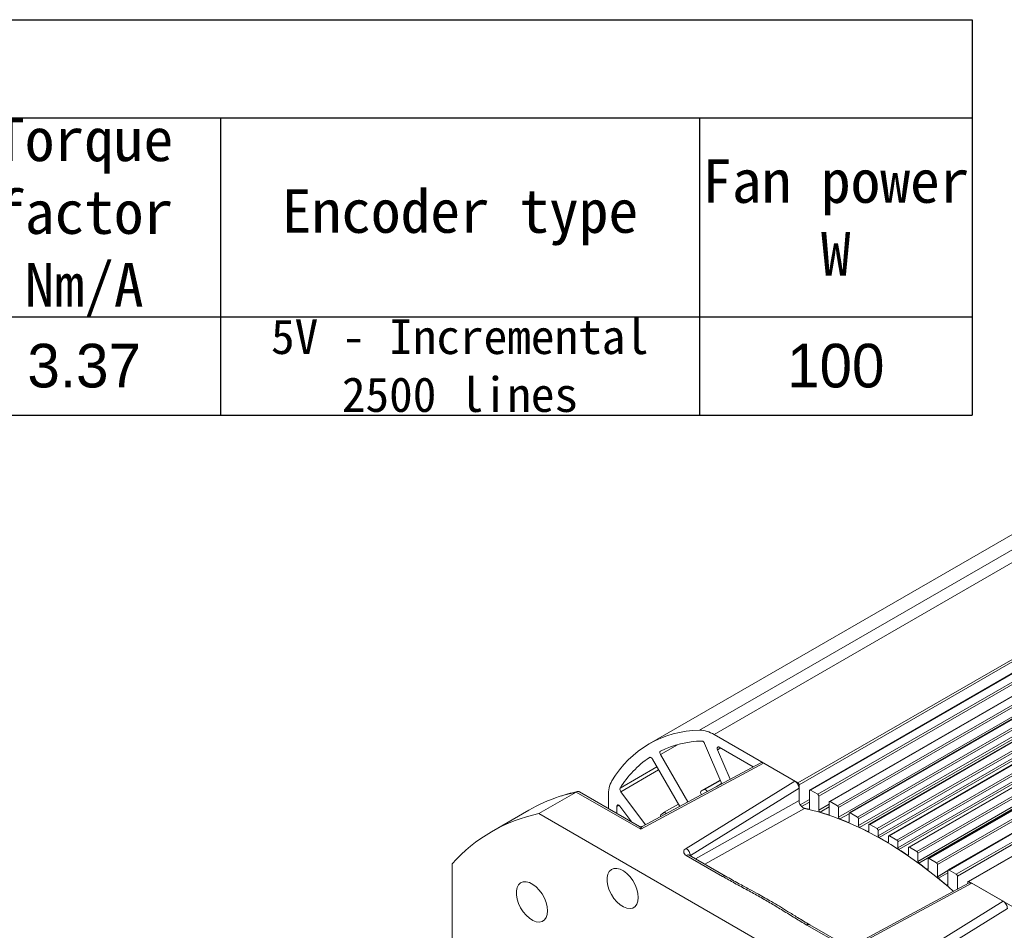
# Model space of a CAD drawing. Header units: inches. Extents: x -9426 to 8431, y -15951 to -4411.
# Tile 10 of 15: x -5971 to -5704, y -15512 to -15265. Entities that reach past the tile are written whole.
import ezdxf

# ---------------------------------------------------------------- set-up
doc = ezdxf.new("R2010")
doc.units = ezdxf.units.IN
doc.header["$MEASUREMENT"] = 0

# ---------------------------------------------------------------- blocks, each defined once
blk = doc.blocks.new('*T77')
at = {"color": 0, "linetype": 'ByBlock', "lineweight": -2, "transparency": 16777216}
for p, q in [((0, 0), (1240.9, 0)), ((0, 0), (0, -107.37)), ((1240.9, 0), (1240.9, -107.37)), ((0, -26.66), (1240.9, -26.66)), ((162.93, -26.66), (162.93, -107.37)), ((340.68, -26.66), (340.68, -107.37)), ((414.74, -26.66), (414.74, -107.37)), ((488.8, -26.66), (488.8, -107.37)), ((651.73, -26.66), (651.73, -107.37)), ((814.66, -26.66), (814.66, -107.37)), ((888.72, -26.66), (888.72, -107.37)), ((962.78, -26.66), (962.78, -107.37)), ((1036.84, -26.66), (1036.84, -107.37)), ((1166.84, -26.66), (1166.84, -107.37)), ((0, -51.04), (340.68, -51.04)), ((74.06, -51.04), (74.06, -107.37)), ((236.99, -51.04), (236.99, -107.37)), ((488.8, -51.04), (814.66, -51.04)), ((562.86, -51.04), (562.86, -107.37)), ((725.79, -51.04), (725.79, -107.37)), ((0, -80.71), (1240.9, -80.71)), ((0, -107.37), (1240.9, -107.37))]:
    blk.add_line(p, q, dxfattribs=at)
at = {"color": 0, "transparency": 16777216, "attachment_point": 5}
for s, insert, char_height, width in [('{\\fSimSun|b0|i0|c0|p34;Motor specifications}', (620.45, -13.33), 11.8497, 1240.7847), ('{\\fSimSun|b0|i0|c0|p34;No. of motor poles}', (925.75, -53.69), 11.8497, 73.9403), ('{\\fSimSun|b0|i0|c0|p34;Torque factor Nm/A}', (999.81, -53.69), 11.8497, 73.9403), ('{\\fSimSun|b0|i0|c0|p34;Speed rpm}', (251.81, -38.85), 11.8497, 177.6248), ('{\\fSimSun|b0|i0|c0|p34;Power KW}', (81.47, -38.85), 11.8497, 162.8127), ('{\\fSimSun|b0|i0|c0|p34;Current A}', (570.26, -38.85), 11.8497, 162.8127), ('{\\fSimSun|b0|i0|c0|p34;Torque N.m}', (733.2, -38.85), 11.8497, 162.8127), ('{\\fSimSun|b0|i0|c0|p34;Inertia Kg.m}²', (851.69, -53.69), 11.8497, 73.9403), ('{\\fSimSun|b0|i0|c0|p34;Frequency Hz}', (377.71, -53.69), 10.7709, 73.9403), ('{\\fSimSun|b0|i0|c0|p34;Fan power W}', (1203.87, -53.69), 11.8497, 73.9403), ('{\\fSimSun|b0|i0|c0|p34;Voltage V}', (451.77, -53.69), 11.8497, 73.9403), ('{\\fSimSun|b0|i0|c0|p34;Encoder type}', (1101.84, -53.69), 11.8497, 129.88), ('{\\fSimSun|b0|i0|c0|p34;Operational rating}', (37.03, -65.87), 9.4264, 73.9403), ('{\\fSimSun|b0|i0|c0|p34;30 minutes overload}', (118.5, -65.87), 9.4264, 88.7524), ('{\\fSimSun|b0|i0|c0|p34;Operational rating}', (199.96, -65.87), 9.425, 73.9403), ('{\\fSimSun|b0|i0|c0|p34;Max mechanical speed}', (288.84, -65.87), 9.4264, 103.5644), ('{\\fSimSun|b0|i0|c0|p34;Operational rating}', (525.83, -65.87), 9.4264, 73.9403), ('{\\fSimSun|b0|i0|c0|p34;30 minutes overload}', (607.29, -65.87), 9.4264, 88.7524), ('{\\fSimSun|b0|i0|c0|p34;Operational rating}', (688.76, -65.87), 9.4264, 73.9403), ('{\\fSimSun|b0|i0|c0|p34;30 minutes overload}', (770.23, -65.87), 9.4264, 88.7524), ('{\\fSimSun|b0|i0|c0|p34;5V - Incremental 2500 lines}', (1101.84, -94.04), 9.4264, 129.88), ('26', (37.03, -94.04), 11.85, 73.9403), ('30', (118.5, -94.04), 11.85, 88.7524), ('1500', (199.96, -94.04), 11.85, 73.9403), ('6000', (288.84, -94.04), 11.85, 103.5644), ('100', (377.71, -94.04), 11.848, 73.9403), ('380', (451.77, -94.04), 11.85, 73.9403), ('49.3', (525.83, -94.04), 11.85, 73.9403), ('56.5', (607.29, -94.04), 11.85, 88.7524), ('166', (688.76, -94.04), 11.85, 73.9403), ('191', (770.23, -94.04), 11.85, 88.7524), ('0.135', (851.69, -94.04), 11.85, 73.9403), ('4', (925.75, -94.04), 11.85, 73.9403), ('3.37', (999.81, -94.04), 11.85, 73.9403), ('100', (1203.87, -94.04), 11.85, 73.9403)]:
    blk.add_mtext(s, dxfattribs=dict(at, insert=insert, char_height=char_height, width=width))

msp = doc.modelspace()

# ---------------------------------------------------------------- linework, layer by layer
at = {"color": 7, "linetype": 'Continuous', "lineweight": 15}
for p, q in [((-5595.1616, -15343.1389), (-5800.5054, -15461.6521)), ((-5552.0139, -15355.9674), (-5756.8749, -15474.2019)), ((-5546.6399, -15359.0689), (-5751.5009, -15477.3035)), ((-5749.0382, -15481.5478), (-5543.6944, -15363.0346)), ((-5541.4131, -15362.2555), (-5746.1269, -15480.405)), ((-5743.6642, -15483.8623), (-5538.3204, -15365.3491)), ((-5535.8919, -15365.2721), (-5740.7528, -15483.5066)), ((-5538.0124, -15365.8522), (-5743.3562, -15484.3654)), ((-5738.2902, -15486.6391), (-5532.9464, -15368.1259)), ((-5530.5179, -15368.3737), (-5735.3788, -15486.6082)), ((-5532.6591, -15368.6183), (-5738.0029, -15487.1315)), ((-5732.9161, -15489.8728), (-5527.5723, -15371.3596)), ((-5527.3059, -15371.8395), (-5732.6497, -15490.3527)), ((-5525.1439, -15371.4753), (-5730.0048, -15489.7098)), ((-5727.5421, -15493.5657), (-5522.1983, -15375.0525)), ((-5521.9527, -15375.5181), (-5727.2965, -15494.0313)), ((-5520.6265, -15375.0713), (-5724.6308, -15492.8114)), ((-5516.3518, -15378.8073), (-5719.2568, -15495.913)), ((-5509.0218, -15380.78), (-5713.8828, -15499.0145)), ((-5782.8637, -15459.107), (-5760.0691, -15472.2628)), ((-5780.7719, -15472.4849), (-5785.4548, -15461.5332)), ((-5797.386, -15464.5386), (-5789.9472, -15477.4231)), ((-5781.903, -15463.2862), (-5778.4939, -15471.2589)), ((-5772.2028, -15467.8731), (-5781.4299, -15462.5477)), ((-5802.7722, -15484.8358), (-5769.4022, -15466.8762)), ((-5770.1888, -15466.7892), (-5802.3557, -15484.1013)), ((-5792.1855, -15478.6277), (-5799.586, -15465.8097)), ((-5769.4022, -15466.8762), (-5760.9183, -15471.7726)), ((-5760.9183, -15471.7726), (-5790.4557, -15490.0537)), ((-5781.2047, -15471.4727), (-5786.3383, -15474.4355)), ((-5830.4523, -15480.6138), (-5820.27, -15474.7371)), ((-5820.27, -15474.7371), (-5802.7722, -15484.8358)), ((-5803.1309, -15484.0881), (-5819.3672, -15474.7174)), ((-5808.1508, -15474.646), (-5801.4357, -15483.6062)), ((-5789.2855, -15491.9901), (-5759.7862, -15473.7326)), ((-5786.2925, -15475.4561), (-5786.3767, -15475.2883)), ((-5786.2959, -15474.4157), (-5785.4191, -15474.0959)), ((-5759.7862, -15472.7527), (-5759.7862, -15477.083)), ((-5759.7862, -15477.0824), (-5759.7862, -15473.7326)), ((-5756.9578, -15479.1965), (-5756.9578, -15474.3851)), ((-5756.6749, -15474.2217), (-5754.695, -15475.3643)), ((-5811.5464, -15475.6787), (-5811.5464, -15479.2311)), ((-5754.4122, -15475.8542), (-5754.4122, -15479.7089)), ((-5751.5838, -15480.7505), (-5751.5838, -15477.4867)), ((-5751.3009, -15477.3232), (-5749.321, -15478.4659)), ((-5833.103, -15479.6343), (-5843.2853, -15485.511)), ((-5830.4523, -15480.6138), (-5728.1524, -15539.6557)), ((-5809.2837, -15478.6405), (-5809.2837, -15480.5371)), ((-5805.1816, -15482.9046), (-5808.4078, -15478.5997)), ((-5797.2908, -15480.9549), (-5796.5758, -15480.3551)), ((-5792.5368, -15478.0192), (-5796.5373, -15480.3281)), ((-5749.0382, -15478.9558), (-5749.0382, -15481.5478)), ((-5746.2098, -15482.7918), (-5746.2098, -15480.5882)), ((-5745.9269, -15480.4248), (-5743.947, -15481.5675)), ((-5743.6642, -15482.0574), (-5743.6642, -15483.8623)), ((-5740.8357, -15485.3021), (-5740.8357, -15483.6898)), ((-5740.5529, -15483.5264), (-5738.573, -15484.6691)), ((-5738.2902, -15485.159), (-5738.2902, -15486.6391)), ((-5735.4617, -15488.2715), (-5735.4617, -15486.7914)), ((-5735.1789, -15486.628), (-5733.199, -15487.7707)), ((-5732.9161, -15488.2606), (-5732.9161, -15489.8728)), ((-5730.0877, -15491.6979), (-5730.0877, -15489.893)), ((-5729.8049, -15489.7296), (-5727.825, -15490.8723)), ((-5727.5421, -15491.3622), (-5727.5421, -15493.5657)), ((-5790.3975, -15491.9779), (-5780.5502, -15497.6612)), ((-5779.7504, -15497.582), (-5789.5977, -15491.8987)), ((-5724.7137, -15495.5865), (-5724.7137, -15492.9946)), ((-5724.4309, -15492.8312), (-5722.451, -15493.9739)), ((-5853.9728, -15612.3498), (-5853.9728, -15494.203)), ((-5722.1681, -15494.4637), (-5722.1681, -15497.7276)), ((-5719.3397, -15499.9508), (-5719.3397, -15496.0962)), ((-5719.0569, -15495.9327), (-5717.077, -15497.0754)), ((-5716.7941, -15497.5653), (-5716.7941, -15501.1456)), ((-5713.9657, -15499.6233), (-5713.9657, -15499.1977)), ((-5713.6828, -15499.0343), (-5690.8882, -15512.1901)), ((-5713.6203, -15499.4375), (-5745.2669, -15516.4696)), ((-5744.5087, -15516.5719), (-5712.8336, -15499.5245)), ((-5712.8336, -15499.5245), (-5704.3497, -15504.4209)), ((-5704.3497, -15504.4209), (-5735.4678, -15523.6803)), ((-5732.717, -15524.6384), (-5703.2177, -15506.3809)), ((-5757.6898, -15510.8549), (-5747.8425, -15516.5383)), ((-5747.0427, -15516.4591), (-5756.89, -15510.7758))]:
    msp.add_line(p, q, dxfattribs=at)
at = {"color": 8, "linetype": 'Continuous', "lineweight": 15}
for p, q in [((-5592.5193, -15345.8347), (-5786.7829, -15457.9529)), ((-5782.8637, -15459.107), (-5591.2734, -15348.5316)), ((-5555.2909, -15354.0761), (-5760.0691, -15472.2628)), ((-5554.7251, -15354.4026), (-5759.7862, -15472.7527)), ((-5756.6749, -15474.2217), (-5551.8968, -15356.035)), ((-5549.9169, -15357.1776), (-5754.695, -15475.3643)), ((-5549.3511, -15357.5042), (-5754.4122, -15475.8542)), ((-5751.3009, -15477.3232), (-5546.5228, -15359.1365)), ((-5544.5429, -15360.2792), (-5749.321, -15478.4659)), ((-5543.9771, -15360.6058), (-5749.0382, -15478.9558)), ((-5745.9269, -15480.4248), (-5541.3284, -15362.3418)), ((-5539.6631, -15363.666), (-5743.947, -15481.5675)), ((-5539.0592, -15363.9707), (-5743.6642, -15482.0574)), ((-5740.5529, -15483.5264), (-5535.7748, -15365.3397)), ((-5533.7949, -15366.4824), (-5738.573, -15484.6691)), ((-5533.229, -15366.809), (-5738.2902, -15485.159)), ((-5735.1789, -15486.628), (-5530.4008, -15368.4413)), ((-5528.4209, -15369.584), (-5733.199, -15487.7707)), ((-5527.855, -15369.9105), (-5732.9161, -15488.2606)), ((-5729.8049, -15489.7296), (-5525.0268, -15371.5429)), ((-5523.0469, -15372.6856), (-5727.825, -15490.8723)), ((-5522.481, -15373.0121), (-5727.5421, -15491.3622)), ((-5724.4309, -15492.8312), (-5520.5618, -15375.1691)), ((-5519.294, -15376.7228), (-5722.451, -15493.9739)), ((-5518.8633, -15377.1273), (-5722.1681, -15494.4637)), ((-5719.0569, -15495.9327), (-5516.2141, -15378.863)), ((-5513.2859, -15379.4584), (-5717.077, -15497.0754)), ((-5512.7174, -15379.7835), (-5716.7941, -15497.5653)), ((-5713.6828, -15499.0343), (-5508.9047, -15380.8476)), ((-5797.386, -15464.5386), (-5792.7767, -15461.8783)), ((-5781.0266, -15462.7804), (-5781.903, -15463.2862)), ((-5800.4016, -15465.3577), (-5800.3695, -15465.3392)), ((-5798.3642, -15467.9259), (-5808.3398, -15473.6833)), ((-5808.1508, -15474.646), (-5797.9, -15468.7299)), ((-5786.2959, -15474.4157), (-5781.2031, -15471.4765)), ((-5781.1392, -15471.6258), (-5785.4191, -15474.0959)), ((-5782.289, -15473.3014), (-5780.7921, -15472.4375)), ((-5787.8754, -15492.8928), (-5759.7862, -15477.0824)), ((-5759.4554, -15478.1772), (-5756.9578, -15476.7357)), ((-5756.9578, -15477.4738), (-5759.0799, -15478.6986)), ((-5808.7177, -15478.3139), (-5809.2837, -15478.6405)), ((-5758.3224, -15479.1751), (-5785.3303, -15494.3617)), ((-5757.1618, -15479.3925), (-5756.969, -15479.2812)), ((-5754.4122, -15479.7089), (-5751.5838, -15478.0765)), ((-5751.5838, -15478.7975), (-5754.0626, -15480.2281)), ((-5746.2098, -15480.6172), (-5748.7094, -15482.0599)), ((-5751.8086, -15480.9404), (-5751.5898, -15480.8141)), ((-5746.4554, -15482.9738), (-5746.2122, -15482.8335)), ((-5741.1022, -15485.4744), (-5740.8362, -15485.3209)), ((-5735.749, -15488.4323), (-5735.4617, -15488.2666)), ((-5789.3545, -15492.0391), (-5789.2855, -15491.9901)), ((-5789.2855, -15491.9901), (-5789.2855, -15492.0789)), ((-5730.3957, -15491.8454), (-5730.0877, -15491.6677)), ((-5725.0425, -15495.7191), (-5724.7137, -15495.5293)), ((-5722.1681, -15497.7276), (-5719.3397, -15496.0952)), ((-5719.3397, -15496.6744), (-5721.9433, -15498.1771)), ((-5719.6893, -15500.0665), (-5719.3397, -15499.8647))]:
    msp.add_line(p, q, dxfattribs=at)
at = {"color": 7, "linetype": 'Continuous', "lineweight": 15, "flags": 128}
for points in [[(-5797.386, -15464.5386), (-5797.4579, -15464.3954), (-5797.5108, -15464.2486), (-5797.5424, -15464.1042), (-5797.5516, -15463.968), (-5797.5379, -15463.8456), (-5797.5019, -15463.7418), (-5797.4451, -15463.6608), (-5797.3697, -15463.606)], [(-5781.4299, -15462.5477), (-5781.5802, -15462.4845), (-5781.7196, -15462.4727), (-5781.8383, -15462.5133), (-5781.9276, -15462.6033), (-5781.9811, -15462.7363), (-5781.9951, -15462.9026), (-5781.9684, -15463.0904), (-5781.903, -15463.2862)], [(-5800.4016, -15465.3577), (-5800.3165, -15465.3198), (-5800.218, -15465.311), (-5800.1102, -15465.3317), (-5799.9973, -15465.3811), (-5799.884, -15465.4571), (-5799.7748, -15465.5567), (-5799.6741, -15465.6758), (-5799.586, -15465.8097)], [(-5786.3767, -15475.2883), (-5786.4381, -15475.1462), (-5786.4802, -15475.0034), (-5786.5015, -15474.8654), (-5786.5012, -15474.7375), (-5786.4792, -15474.6247), (-5786.4364, -15474.5312), (-5786.3746, -15474.4606), (-5786.2959, -15474.4157)], [(-5809.2837, -15478.6405), (-5809.2633, -15478.4787), (-5809.2038, -15478.352), (-5809.1094, -15478.2694), (-5808.9868, -15478.237), (-5808.8449, -15478.2571), (-5808.6939, -15478.3282), (-5808.5447, -15478.4452), (-5808.4078, -15478.5997)], [(-5796.5758, -15480.3551), (-5796.4976, -15480.3093), (-5796.4056, -15480.291), (-5796.3033, -15480.3006), (-5796.1945, -15480.338), (-5796.0837, -15480.4016), (-5795.9748, -15480.489), (-5795.8723, -15480.5969), (-5795.8636, -15480.6073)], [(-5717.8573, -15501.7178), (-5719.2417, -15500.5028), (-5723.1061, -15497.2862), (-5727.0112, -15494.2901), (-5730.9454, -15491.5234), (-5734.8971, -15488.9942), (-5738.8548, -15486.7101), (-5742.8065, -15484.6778), (-5746.7407, -15482.9032), (-5750.6458, -15481.3918), (-5754.5102, -15480.1478), (-5758.3224, -15479.1751)], [(-5756.9578, -15479.1965), (-5756.9614, -15479.2468), (-5756.9723, -15479.2916), (-5756.9902, -15479.3296), (-5757.0145, -15479.36), (-5757.0446, -15479.382), (-5757.0799, -15479.3949), (-5757.1193, -15479.3984), (-5757.1618, -15479.3925)], [(-5751.5838, -15480.7505), (-5751.5879, -15480.8035), (-5751.6001, -15480.8503), (-5751.62, -15480.8895), (-5751.6471, -15480.9199), (-5751.6805, -15480.9406), (-5751.7194, -15480.9511), (-5751.7625, -15480.951), (-5751.8086, -15480.9404)], [(-5746.2098, -15482.7918), (-5746.2143, -15482.8476), (-5746.2279, -15482.8963), (-5746.2499, -15482.9364), (-5746.2798, -15482.9666), (-5746.3166, -15482.9858), (-5746.3591, -15482.9936), (-5746.4058, -15482.9895), (-5746.4554, -15482.9738)], [(-5730.0877, -15491.6979), (-5730.0938, -15491.7616), (-5730.1117, -15491.8157), (-5730.1408, -15491.8577), (-5730.1797, -15491.8858), (-5730.2268, -15491.8989), (-5730.28, -15491.8963), (-5730.3372, -15491.8783), (-5730.3957, -15491.8454)], [(-5803.4184, -15503.3843), (-5803.5176, -15502.2737), (-5803.8105, -15501.1006), (-5804.2835, -15499.9198), (-5804.9144, -15498.7864), (-5805.6737, -15497.7536), (-5806.526, -15496.8695), (-5807.4314, -15496.1756), (-5808.3474, -15495.7042), (-5809.2314, -15495.4775), (-5810.042, -15495.506), (-5810.7412, -15495.7884), (-5811.2964, -15496.3114), (-5811.6816, -15497.0507), (-5811.8788, -15497.9717), (-5811.8788, -15499.0312), (-5811.6816, -15500.1798), (-5811.2964, -15501.3637), (-5810.7412, -15502.5276), (-5810.042, -15503.6171), (-5809.2314, -15504.5812), (-5808.3474, -15505.3748), (-5807.4314, -15505.9609), (-5806.526, -15506.312), (-5805.6737, -15506.4117), (-5804.9144, -15506.2554), (-5804.2835, -15505.8503), (-5803.8105, -15505.2154), (-5803.5176, -15504.3804), (-5803.4184, -15503.3843)], [(-5724.7137, -15495.5865), (-5724.7203, -15495.653), (-5724.7399, -15495.7086), (-5724.7714, -15495.751), (-5724.8135, -15495.778), (-5724.8642, -15495.7884), (-5724.921, -15495.7817), (-5724.9814, -15495.7582), (-5725.0425, -15495.7191)], [(-5828.0597, -15507.022), (-5828.1589, -15505.9115), (-5828.4518, -15504.7383), (-5828.9248, -15503.5575), (-5829.5557, -15502.4241), (-5830.3151, -15501.3913), (-5831.1673, -15500.5072), (-5832.0727, -15499.8133), (-5832.9887, -15499.342), (-5833.8727, -15499.1152), (-5834.6833, -15499.1437), (-5835.3825, -15499.4261), (-5835.9377, -15499.9492), (-5836.3229, -15500.6884), (-5836.5201, -15501.6094), (-5836.5201, -15502.6689), (-5836.3229, -15503.8175), (-5835.9377, -15505.0014), (-5835.3825, -15506.1653), (-5834.6833, -15507.2548), (-5833.8727, -15508.2189), (-5832.9887, -15509.0126), (-5832.0727, -15509.5986), (-5831.1673, -15509.9497), (-5830.3151, -15510.0494), (-5829.5557, -15509.8931), (-5828.9248, -15509.488), (-5828.4518, -15508.8531), (-5828.1589, -15508.0181), (-5828.0597, -15507.022)], [(-5719.3397, -15499.9508), (-5719.3469, -15500.0199), (-5719.3681, -15500.0772), (-5719.4023, -15500.1197), (-5719.4477, -15500.1453), (-5719.502, -15500.1527), (-5719.5625, -15500.1415), (-5719.626, -15500.1123), (-5719.6893, -15500.0665)]]:
    msp.add_lwpolyline(points, dxfattribs=at)
at = {"color": 8, "linetype": 'Continuous', "lineweight": 15, "flags": 128}
msp.add_lwpolyline([(-5820.27, -15474.7371), (-5823.664, -15475.5985), (-5824.8675, -15475.972)], dxfattribs=at)
at = {"color": 7, "linetype": 'Continuous', "lineweight": 15}
for centre, radius, start, end in [((-5786.5474, -15485.8375), 27.8855, 90.483852, 149.551361), ((-5786.9004, -15465.5844), 7.6324, 58.068709, 89.117576), ((-5785.38, -15488.5723), 27.6961, 91.684058, 115.652028), ((-5786.3584, -15461.8228), 0.9489, 17.7716, 80.018381), ((-5784.7531, -15488.2254), 27.7093, 124.384198, 148.344551), ((-5803.9116, -15475.4202), 7.6392, 150.90853, 181.938949), ((-5760.4002, -15472.7806), 0.6147, 2.602857, 57.396651), ((-5807.4477, -15474.008), 0.9494, 159.996609, 222.220693), ((-5785.3777, -15474.8676), 0.7728, 21.996157, 93.070881), ((-5756.7853, -15474.3571), 0.1747, 50.816135, 189.214669), ((-5811.4921, -15517.1398), 43.2861, 107.998848, 119.950768), ((-5755.0262, -15475.8821), 0.6147, 2.601954, 57.397554), ((-5751.4113, -15477.4587), 0.1747, 50.815338, 189.22138), ((-5821.5267, -15523.212), 43.5233, 101.834065, 138.201166), ((-5771.2556, -15537.5649), 59.8553, 76.381048, 77.819722), ((-5753.829, -15479.6935), 0.5834, 181.51446, 246.393385), ((-5773.2712, -15544.933), 67.4959, 71.458951, 73.465678), ((-5749.6523, -15478.9838), 0.6147, 2.605105, 57.396376), ((-5746.0373, -15480.5602), 0.1747, 50.817346, 189.219372), ((-5796.907, -15481.3013), 0.517, 137.939506, 195.249235), ((-5748.4434, -15481.5275), 0.5951, 181.951658, 243.455369), ((-5776.3869, -15553.5543), 76.6649, 67.019366, 68.837176), ((-5744.2782, -15482.0853), 0.6147, 2.602728, 57.398753), ((-5743.0596, -15483.838), 0.605, 182.297969, 240.650955), ((-5780.4487, -15562.5994), 86.5819, 62.970873, 64.633273), ((-5741.0055, -15485.3318), 0.1723, 235.858401, 9.931149), ((-5740.6633, -15483.6618), 0.1747, 50.817346, 189.219372), ((-5738.9042, -15485.1869), 0.6147, 2.602857, 57.396651), ((-5737.6776, -15486.6117), 0.6132, 182.55728, 237.954968), ((-5785.3836, -15571.8295), 97.0499, 59.240584, 60.777043), ((-5735.635, -15488.2989), 0.1754, 229.497914, 9.001208), ((-5735.2893, -15486.7634), 0.1747, 50.817346, 189.219372), ((-5733.5302, -15488.2885), 0.6147, 2.602857, 57.396651), ((-5791.6698, -15492.1092), 2.3873, 2.858421, 59.430412), ((-5732.2974, -15489.8432), 0.6194, 182.741185, 235.338577), ((-5791.1086, -15581.0707), 107.9222, 55.766861, 57.202167), ((-5729.9153, -15489.865), 0.1747, 50.817346, 189.219372), ((-5728.1562, -15491.3901), 0.6147, 2.602857, 57.396651), ((-5726.919, -15493.5345), 0.6239, 182.863806, 232.766892), ((-5797.4727, -15590.0978), 118.9684, 52.495828, 53.852003), ((-5724.5413, -15492.9666), 0.1747, 50.817346, 189.219372), ((-5722.7822, -15494.4917), 0.6147, 2.602857, 57.396651), ((-5719.1672, -15496.0682), 0.1747, 50.817346, 189.219372), ((-5721.5426, -15497.6956), 0.6263, 182.921817, 230.229256), ((-5804.3224, -15598.7394), 129.9966, 49.379855, 50.676201), ((-5717.4082, -15497.5932), 0.6147, 2.602857, 57.396651), ((-5713.7932, -15499.1698), 0.1747, 50.812098, 189.218706)]:
    msp.add_arc(centre, radius, start, end, dxfattribs=at)
at = {"color": 8, "linetype": 'Continuous', "lineweight": 15}
for centre, radius, start, end in [((-5789.929, -15492.6321), 0.8047, 65.693267, 125.60868), ((-5780.0817, -15498.3155), 0.8048, 65.696219, 125.608038), ((-5757.2213, -15511.5092), 0.8047, 65.693267, 125.60868)]:
    msp.add_arc(centre, radius, start, end, dxfattribs=at)
at = {"color": 7, "linetype": 'Continuous', "lineweight": 15}
for centre, start_param, end_param in [((-5769.4022, -15468.1828), 5.49744403, 6.26572138), ((-5760.9183, -15473.0793), 3.9266477, 5.49744403), ((-5712.8336, -15500.8311), 5.49744403, 6.26572138), ((-5704.3497, -15505.7275), 3.9266477, 5.49744403)]:
    msp.add_ellipse(centre, major_axis=(-0.8008, 1.3858), ratio=0.57745275, start_param=start_param, end_param=end_param, dxfattribs=at)
for points, knots in [([(-5819.9687, -15474.6389), (-5820.8312, -15474.8255), (-5822.4279, -15475.1707), (-5823.9537, -15475.6742), (-5824.6552, -15475.9057)], [0, 0, 0, 0, 0.54020785, 1, 1, 1, 1]), ([(-5819.3681, -15474.719), (-5819.4381, -15474.6844), (-5819.5798, -15474.6145), (-5819.8128, -15474.593), (-5820.0475, -15474.6271), (-5820.1966, -15474.7008), (-5820.27, -15474.7371)], [0, 0, 0, 0, 0.25216724, 0.50978904, 0.75879674, 1, 1, 1, 1]), ([(-5758.3224, -15479.1751), (-5758.4477, -15479.1323), (-5758.6983, -15479.0466), (-5759.0793, -15478.7268), (-5759.41, -15478.3065), (-5759.6544, -15477.8202), (-5759.7717, -15477.3964), (-5759.7824, -15477.1643), (-5759.7862, -15477.0824)], [0, 0, 0, 0, 0.18050724, 0.3610181, 0.54132616, 0.72148053, 0.90167409, 1, 1, 1, 1]), ([(-5802.3527, -15484.0997), (-5802.4128, -15484.1267), (-5802.5355, -15484.1819), (-5802.7402, -15484.2029), (-5802.9464, -15484.1773), (-5803.0699, -15484.1176), (-5803.131, -15484.0881)], [0, 0, 0, 0, 0.24246113, 0.49531454, 0.75060932, 1, 1, 1, 1]), ([(-5790.4557, -15490.0537), (-5790.634, -15490.1911), (-5791.0045, -15490.4767), (-5791.1582, -15491.0232), (-5790.9716, -15491.5662), (-5790.584, -15491.8441), (-5790.3975, -15491.9779)], [0, 0, 0, 0, 0.24055244, 0.4999979, 0.75944105, 1, 1, 1, 1]), ([(-5789.5922, -15491.9002), (-5789.6031, -15491.8944), (-5789.645, -15491.8725), (-5789.6569, -15491.8552), (-5789.6503, -15491.8636), (-5789.6502, -15491.8637)], [0, 0, 0, 0, 0.260208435, 0.99367039, 1, 1, 1, 1]), ([(-5780.5502, -15497.6612), (-5779.4626, -15498.2733), (-5777.2304, -15499.5294), (-5773.8286, -15501.3457), (-5770.4778, -15503.1853), (-5767.2804, -15505.0304), (-5764.1067, -15506.9562), (-5760.9577, -15508.92), (-5758.7651, -15510.2182), (-5757.6898, -15510.8549)], [0, 0, 0, 0, 0.14092232, 0.28920468, 0.42989734, 0.56992884, 0.70860233, 0.85708864, 1, 1, 1, 1]), ([(-5756.89, -15510.7758), (-5757.9912, -15510.1235), (-5760.0041, -15508.931), (-5762.7251, -15507.2388), (-5765.0869, -15505.7951), (-5767.1143, -15504.5882), (-5768.9966, -15503.5025), (-5770.9637, -15502.3996), (-5773.3809, -15501.0789), (-5776.4009, -15499.4634), (-5778.5704, -15498.2448), (-5779.7504, -15497.582)], [0, 0, 0, 0, 0.14689869, 0.26853175, 0.36926147, 0.46457811, 0.53768305, 0.61589198, 0.71883154, 0.84707301, 1, 1, 1, 1])]:
    msp.add_open_spline(points, degree=3, knots=knots, dxfattribs=at)
at = {"color": 8, "linetype": 'Continuous', "lineweight": 15}
for points, knots in [([(-5802.7722, -15484.8358), (-5802.8354, -15484.65), (-5802.9603, -15484.2827), (-5803.0745, -15484.1525), (-5803.1309, -15484.0882)], [0, 0, 0, 0, 0.50589976, 1, 1, 1, 1]), ([(-5802.3537, -15484.1062), (-5802.4182, -15484.1671), (-5802.5514, -15484.293), (-5802.697, -15484.651), (-5802.7722, -15484.8358)], [0, 0, 0, 0, 0.48369286, 1, 1, 1, 1])]:
    msp.add_open_spline(points, degree=3, knots=knots, dxfattribs=at)

# ---------------------------------------------------------------- block references
msp.add_blockref('*T77', (-6953.6759, -15264.9729))

doc.saveas('drawing.dxf')
